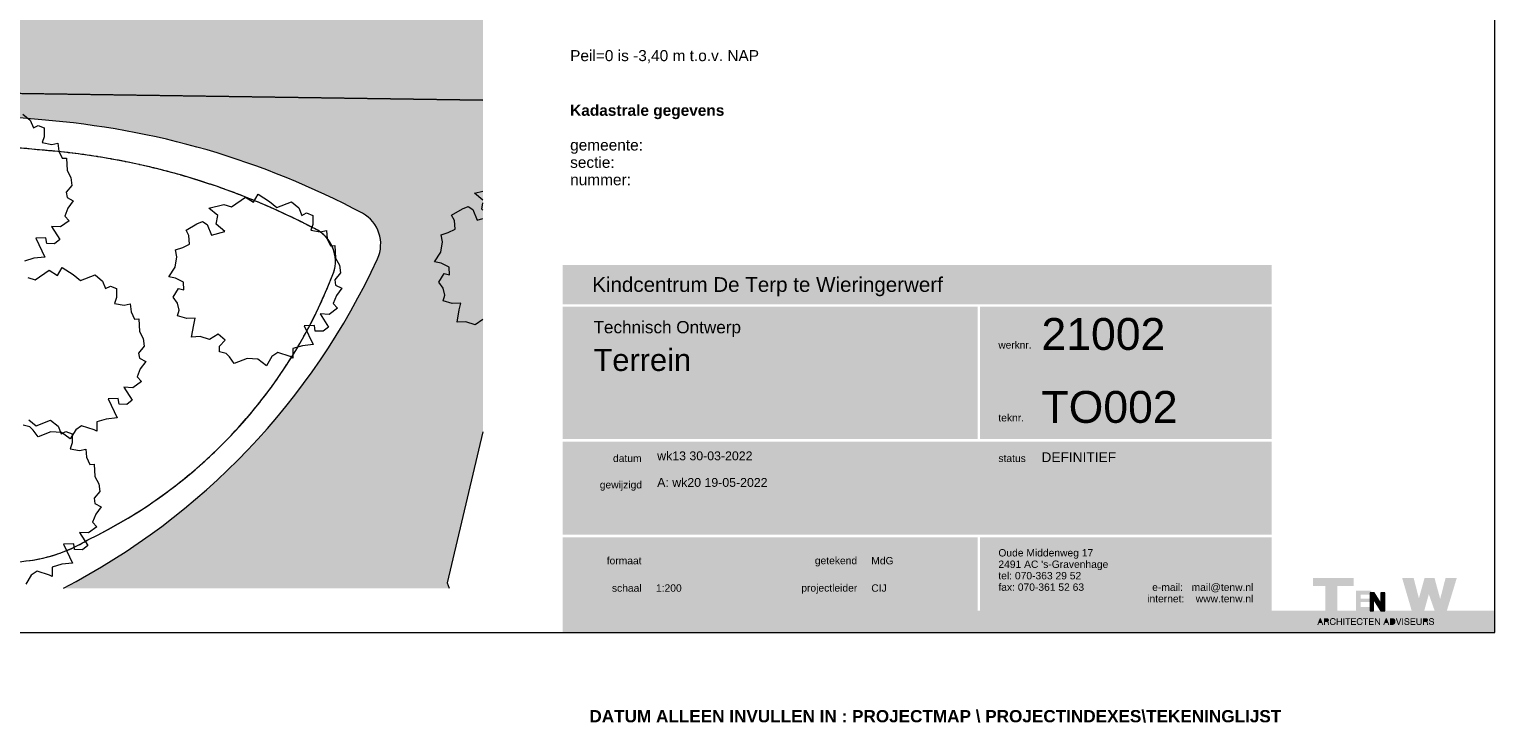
# Model space of a CAD drawing. Header units: millimetres. Extents: x 10 to 831, y -9 to 584.
# Tile 52 of 54: x 532 to 831, y -9 to 133. Entities that reach past the tile are written whole.
import ezdxf
from ezdxf.xclip import XClip

# ---------------------------------------------------------------- set-up
doc = ezdxf.new("R2010")
doc.units = ezdxf.units.MM
doc.header["$MEASUREMENT"] = 0
doc.header["$XCLIPFRAME"] = 0
for name, color, linetype in [('0 2D arcering', 7, 'Continuous'), ('0 Afdek-arcering', 7, 'Continuous'), ('90 Bomen', 7, 'Continuous'), ('90 Terrein omgeving', 7, 'Continuous'), ('90 Terrein omgeving Afdek-arcering', 7, 'Continuous'), ('Info -  SO_VO 2D arcering', 7, 'Continuous'), ('Info Algemeen', 7, 'Continuous')]:
    doc.layers.add(name, color=color, linetype=linetype)
doc.styles.add('GENERATED_STYLE_1', font='txt')
doc.styles.add('GENERATED_STYLE_2', font='txt')

# ---------------------------------------------------------------- blocks, each defined once
blk = doc.blocks.new('Drawing_1_1', base_point=(641, 0))
at = {"layer": '0 2D arcering', "linetype": 'Continuous', "lineweight": 0, "true_color": 0xe9ebeb}
for points in [[(641, 84.96), (641, 76.96), (785.56, 76.96), (785.56, 84.96)], [(641, 76.46), (641, 49.45), (725.56, 49.45), (725.56, 76.46)], [(726.06, 76.46), (726.06, 49.45), (785.56, 49.45), (785.56, 76.46)], [(641, 48.95), (641, 29.95), (785.56, 29.95), (785.56, 48.95)], [(641, 29.45), (641, 14.45), (725.56, 14.45), (725.56, 29.45)], [(726.06, 29.45), (726.06, 14.45), (785.56, 14.45), (785.56, 29.45)]]:
    blk.add_hatch(color=254, dxfattribs=at).paths.add_polyline_path(points)
at = {"layer": '0 2D arcering', "linetype": 'Continuous', "lineweight": 0, "true_color": 0x253355}
for points in [[(793.95, 19.48), (796.45, 19.48), (796.45, 14.44), (798.89, 14.44), (798.89, 19.48), (802.27, 19.48), (802.27, 21.14), (793.95, 21.14)], [(812.13, 21.14), (814.09, 14.44), (816.63, 14.44), (817.57, 17.84), (818.76, 14.45), (821.24, 14.45), (823.27, 21.13), (820.98, 21.13), (819.89, 16.87), (818.73, 21.15), (816.7, 21.14), (815.55, 16.99), (814.47, 21.15)]]:
    blk.add_hatch(color=169, dxfattribs=at).paths.add_polyline_path(points)
at = {"layer": '0 2D arcering', "linetype": 'Continuous', "lineweight": 0, "true_color": 0xd9db00}
for points in [[(805.84, 17.73), (805.84, 18.53), (802.71, 18.53), (802.71, 14.45), (805.84, 14.45), (805.84, 15.26), (803.66, 15.26), (803.66, 16.22), (805.84, 16.22), (805.84, 16.91), (803.66, 16.91), (803.66, 17.73)], [(807.76, 18.13), (807.77, 15.94), (806.4, 18.13), (805.59, 18.13), (805.59, 14.44), (806.26, 14.44), (806.26, 16.84), (807.76, 14.44), (808.58, 14.44), (808.58, 18.13)], [(795.65, 12.14), (795.44, 12.74), (795.23, 12.14)], [(796.69, 12.32), (796.79, 12.32), (796.87, 12.34), (796.93, 12.37), (796.97, 12.42), (796.99, 12.48), (797, 12.56), (796.99, 12.63), (796.97, 12.69), (796.94, 12.73), (796.88, 12.76), (796.8, 12.77), (796.69, 12.78), (796.37, 12.78), (796.37, 12.32)], [(808.9, 12.74), (808.69, 12.14), (809.11, 12.14)], [(809.84, 11.75), (810.15, 11.75), (810.25, 11.75), (810.33, 11.78), (810.4, 11.82), (810.46, 11.88), (810.51, 11.95), (810.54, 12.04), (810.56, 12.15), (810.56, 12.27), (810.56, 12.39), (810.54, 12.49), (810.51, 12.58), (810.46, 12.65), (810.4, 12.71), (810.33, 12.75), (810.25, 12.77), (810.15, 12.78), (809.84, 12.78)], [(816.89, 12.32), (816.99, 12.32), (817.07, 12.34), (817.13, 12.37), (817.17, 12.42), (817.19, 12.48), (817.2, 12.56), (817.19, 12.63), (817.17, 12.69), (817.13, 12.73), (817.08, 12.76), (817, 12.77), (816.89, 12.78), (816.57, 12.78), (816.57, 12.32)]]:
    blk.add_hatch(color=52, dxfattribs=at).paths.add_polyline_path(points)
h = blk.add_hatch(color=52, dxfattribs=at)
h.paths.add_polyline_path([(831, 14.45), (641, 14.45), (641, 10), (831, 10)])
h.paths.add_polyline_path([(795.03, 11.58), (794.84, 11.58), (795.34, 12.94), (795.54, 12.94), (796.05, 11.58), (795.85, 11.58), (795.71, 11.99), (795.17, 11.99)], flags=0)
h.paths.add_polyline_path([(796.38, 11.58), (796.19, 11.58), (796.19, 12.94), (796.72, 12.94), (796.8, 12.94), (796.86, 12.93), (796.91, 12.93), (796.97, 12.91), (797.02, 12.89), (797.07, 12.85), (797.11, 12.81), (797.15, 12.76), (797.17, 12.7), (797.19, 12.63), (797.19, 12.56), (797.19, 12.49), (797.17, 12.43), (797.15, 12.37), (797.11, 12.33), (797.06, 12.28), (797.01, 12.25), (797.07, 12.22), (797.12, 12.18), (797.14, 12.13), (797.15, 12.07), (797.16, 12), (797.18, 11.78), (797.18, 11.71), (797.19, 11.67), (797.21, 11.64), (797.24, 11.62), (797.24, 11.58), (797.02, 11.58), (797.01, 11.62), (797, 11.68), (796.99, 11.76), (796.98, 11.94), (796.97, 12.02), (796.95, 12.08), (796.92, 12.12), (796.87, 12.14), (796.79, 12.16), (796.68, 12.16), (796.38, 12.16)], flags=0)
h.paths.add_polyline_path([(797.39, 12.28), (797.4, 12.43), (797.44, 12.56), (797.49, 12.68), (797.56, 12.79), (797.66, 12.87), (797.76, 12.93), (797.89, 12.96), (798.02, 12.97), (798.13, 12.97), (798.23, 12.94), (798.32, 12.91), (798.4, 12.85), (798.47, 12.79), (798.52, 12.71), (798.55, 12.63), (798.57, 12.53), (798.39, 12.53), (798.37, 12.61), (798.32, 12.68), (798.27, 12.74), (798.2, 12.78), (798.11, 12.8), (798.02, 12.81), (797.92, 12.8), (797.83, 12.77), (797.76, 12.73), (797.7, 12.66), (797.65, 12.58), (797.61, 12.49), (797.59, 12.38), (797.58, 12.26), (797.59, 12.14), (797.61, 12.03), (797.65, 11.94), (797.7, 11.86), (797.76, 11.79), (797.84, 11.74), (797.92, 11.72), (798.01, 11.71), (798.12, 11.72), (798.21, 11.75), (798.29, 11.81), (798.35, 11.89), (798.39, 11.98), (798.4, 12.08), (798.58, 12.08), (798.57, 11.97), (798.53, 11.86), (798.48, 11.77), (798.41, 11.69), (798.33, 11.63), (798.23, 11.58), (798.12, 11.55), (798.01, 11.54), (797.87, 11.55), (797.75, 11.59), (797.65, 11.65), (797.56, 11.74), (797.5, 11.82), (797.45, 11.92), (797.42, 12.03), (797.4, 12.15)], flags=0)
h.paths.add_polyline_path([(798.8, 12.94), (798.98, 12.94), (798.98, 12.38), (799.69, 12.38), (799.69, 12.94), (799.87, 12.94), (799.87, 11.58), (799.69, 11.58), (799.69, 12.22), (798.98, 12.22), (798.98, 11.58), (798.8, 11.58)], flags=0)
h.paths.add_polyline_path([(800.16, 11.58), (800.16, 12.94), (800.34, 12.94), (800.34, 11.58)], flags=0)
h.paths.add_polyline_path([(800.52, 12.94), (801.56, 12.94), (801.56, 12.77), (801.13, 12.77), (801.13, 11.58), (800.95, 11.58), (800.95, 12.77), (800.52, 12.77)], flags=0)
h.paths.add_polyline_path([(801.73, 11.58), (801.73, 12.94), (802.7, 12.94), (802.7, 12.77), (801.91, 12.77), (801.91, 12.36), (802.64, 12.36), (802.64, 12.2), (801.91, 12.2), (801.91, 11.75), (802.71, 11.75), (802.71, 11.58)], flags=0)
h.paths.add_polyline_path([(802.88, 12.28), (802.89, 12.43), (802.92, 12.56), (802.97, 12.68), (803.05, 12.79), (803.14, 12.87), (803.25, 12.93), (803.37, 12.96), (803.51, 12.97), (803.62, 12.97), (803.72, 12.94), (803.81, 12.91), (803.88, 12.85), (803.95, 12.79), (804, 12.71), (804.04, 12.63), (804.05, 12.53), (803.87, 12.53), (803.85, 12.61), (803.81, 12.68), (803.75, 12.74), (803.68, 12.78), (803.6, 12.8), (803.5, 12.81), (803.4, 12.8), (803.32, 12.77), (803.24, 12.73), (803.18, 12.66), (803.13, 12.58), (803.09, 12.49), (803.07, 12.38), (803.07, 12.26), (803.07, 12.14), (803.1, 12.03), (803.13, 11.94), (803.18, 11.86), (803.25, 11.79), (803.32, 11.74), (803.41, 11.72), (803.5, 11.71), (803.6, 11.72), (803.69, 11.75), (803.77, 11.81), (803.83, 11.89), (803.87, 11.98), (803.89, 12.08), (804.06, 12.08), (804.05, 11.97), (804.02, 11.86), (803.96, 11.77), (803.89, 11.69), (803.81, 11.63), (803.71, 11.58), (803.61, 11.55), (803.49, 11.54), (803.35, 11.55), (803.23, 11.59), (803.13, 11.65), (803.04, 11.74), (802.98, 11.82), (802.94, 11.92), (802.9, 12.03), (802.88, 12.15)], flags=0)
h.paths.add_polyline_path([(804.15, 12.94), (805.19, 12.94), (805.19, 12.77), (804.77, 12.77), (804.77, 11.58), (804.58, 11.58), (804.58, 12.77), (804.15, 12.77)], flags=0)
h.paths.add_polyline_path([(805.36, 12.94), (806.33, 12.94), (806.33, 12.77), (805.55, 12.77), (805.55, 12.36), (806.27, 12.36), (806.27, 12.2), (805.55, 12.2), (805.55, 11.75), (806.35, 11.75), (806.35, 11.58), (805.36, 11.58)], flags=0)
h.paths.add_polyline_path([(806.57, 12.94), (806.77, 12.94), (807.4, 11.95), (807.42, 11.92), (807.44, 11.89), (807.47, 11.84), (807.47, 12.94), (807.64, 12.94), (807.64, 11.58), (807.44, 11.58), (806.79, 12.58), (806.77, 12.63), (806.74, 12.68), (806.74, 11.58), (806.57, 11.58)], flags=0)
h.paths.add_polyline_path([(808.29, 11.58), (808.8, 12.94), (809, 12.94), (809.51, 11.58), (809.31, 11.58), (809.16, 11.99), (808.63, 11.99), (808.48, 11.58)], flags=0)
h.paths.add_polyline_path([(810.16, 11.58), (809.65, 11.58), (809.65, 12.94), (810.17, 12.94), (810.3, 12.93), (810.42, 12.89), (810.52, 12.84), (810.6, 12.77), (810.67, 12.67), (810.72, 12.56), (810.74, 12.43), (810.75, 12.28), (810.74, 12.12), (810.71, 11.98), (810.67, 11.87), (810.6, 11.76), (810.51, 11.68), (810.41, 11.63), (810.29, 11.59)], flags=0)
h.paths.add_polyline_path([(811.32, 11.58), (810.84, 12.94), (811.03, 12.94), (811.42, 11.8), (811.8, 12.94), (811.99, 12.94), (811.51, 11.58)], flags=0)
h.paths.add_polyline_path([(812.33, 11.58), (812.15, 11.58), (812.15, 12.94), (812.33, 12.94)], flags=0)
h.paths.add_polyline_path([(812.57, 12.03), (812.75, 12.03), (812.76, 11.94), (812.79, 11.86), (812.85, 11.79), (812.92, 11.74), (813, 11.71), (813.1, 11.7), (813.2, 11.71), (813.28, 11.73), (813.35, 11.77), (813.4, 11.82), (813.43, 11.88), (813.44, 11.95), (813.42, 12.03), (813.35, 12.09), (813.25, 12.14), (813.1, 12.19), (813.07, 12.2), (812.94, 12.23), (812.84, 12.27), (812.76, 12.3), (812.7, 12.34), (812.65, 12.4), (812.62, 12.48), (812.61, 12.57), (812.62, 12.66), (812.65, 12.73), (812.69, 12.8), (812.75, 12.86), (812.82, 12.91), (812.9, 12.95), (812.99, 12.97), (813.1, 12.97), (813.21, 12.97), (813.3, 12.94), (813.38, 12.91), (813.45, 12.86), (813.51, 12.79), (813.55, 12.72), (813.57, 12.64), (813.58, 12.54), (813.41, 12.54), (813.39, 12.62), (813.36, 12.69), (813.31, 12.75), (813.25, 12.79), (813.18, 12.81), (813.09, 12.82), (813, 12.81), (812.93, 12.79), (812.87, 12.76), (812.83, 12.72), (812.8, 12.66), (812.79, 12.6), (812.81, 12.53), (812.87, 12.47), (812.98, 12.41), (813.12, 12.37), (813.17, 12.36), (813.2, 12.35), (813.22, 12.35), (813.35, 12.31), (813.45, 12.27), (813.51, 12.23), (813.56, 12.18), (813.59, 12.12), (813.62, 12.05), (813.62, 11.97), (813.61, 11.88), (813.59, 11.8), (813.54, 11.72), (813.48, 11.66), (813.41, 11.61), (813.32, 11.57), (813.22, 11.55), (813.1, 11.54), (812.99, 11.55), (812.88, 11.58), (812.79, 11.61), (812.72, 11.67), (812.66, 11.74), (812.61, 11.82), (812.58, 11.92)], flags=0)
h.paths.add_polyline_path([(813.85, 12.94), (814.82, 12.94), (814.82, 12.77), (814.03, 12.77), (814.03, 12.36), (814.76, 12.36), (814.76, 12.2), (814.03, 12.2), (814.03, 11.75), (814.84, 11.75), (814.84, 11.58), (813.85, 11.58)], flags=0)
h.paths.add_polyline_path([(815.05, 12.94), (815.24, 12.94), (815.24, 12.09), (815.25, 11.98), (815.27, 11.88), (815.32, 11.81), (815.39, 11.76), (815.47, 11.73), (815.58, 11.72), (815.69, 11.73), (815.78, 11.76), (815.84, 11.81), (815.89, 11.88), (815.92, 11.98), (815.93, 12.09), (815.93, 12.94), (816.11, 12.94), (816.11, 12.09), (816.11, 11.97), (816.08, 11.86), (816.04, 11.76), (815.97, 11.68), (815.9, 11.62), (815.8, 11.58), (815.69, 11.55), (815.56, 11.54), (815.44, 11.55), (815.34, 11.58), (815.25, 11.62), (815.18, 11.68), (815.12, 11.76), (815.08, 11.85), (815.06, 11.97), (815.05, 12.09)], flags=0)
h.paths.add_polyline_path([(816.39, 12.94), (816.92, 12.94), (817, 12.94), (817.06, 12.93), (817.11, 12.93), (817.16, 12.91), (817.22, 12.89), (817.27, 12.85), (817.31, 12.81), (817.35, 12.76), (817.37, 12.7), (817.39, 12.63), (817.39, 12.56), (817.39, 12.49), (817.37, 12.43), (817.34, 12.37), (817.31, 12.33), (817.26, 12.28), (817.2, 12.25), (817.27, 12.22), (817.32, 12.18), (817.34, 12.13), (817.35, 12.07), (817.36, 12), (817.37, 11.78), (817.38, 11.71), (817.39, 11.67), (817.41, 11.64), (817.44, 11.62), (817.44, 11.58), (817.22, 11.58), (817.21, 11.62), (817.2, 11.68), (817.19, 11.76), (817.18, 11.94), (817.17, 12.02), (817.15, 12.08), (817.12, 12.12), (817.07, 12.14), (816.99, 12.16), (816.87, 12.16), (816.57, 12.16), (816.57, 11.58), (816.39, 11.58)], flags=0)
h.paths.add_polyline_path([(817.59, 12.03), (817.77, 12.03), (817.78, 11.94), (817.81, 11.86), (817.86, 11.79), (817.93, 11.74), (818.02, 11.71), (818.12, 11.7), (818.22, 11.71), (818.3, 11.73), (818.37, 11.77), (818.42, 11.82), (818.45, 11.88), (818.46, 11.95), (818.44, 12.03), (818.37, 12.09), (818.27, 12.14), (818.12, 12.19), (818.09, 12.2), (817.96, 12.23), (817.86, 12.27), (817.78, 12.3), (817.72, 12.34), (817.67, 12.4), (817.64, 12.48), (817.63, 12.57), (817.64, 12.66), (817.66, 12.73), (817.71, 12.8), (817.76, 12.86), (817.84, 12.91), (817.92, 12.95), (818.01, 12.97), (818.12, 12.97), (818.22, 12.97), (818.32, 12.94), (818.4, 12.91), (818.47, 12.86), (818.53, 12.79), (818.57, 12.72), (818.59, 12.64), (818.6, 12.54), (818.42, 12.54), (818.41, 12.62), (818.38, 12.69), (818.33, 12.75), (818.27, 12.79), (818.19, 12.81), (818.11, 12.82), (818.02, 12.81), (817.95, 12.79), (817.89, 12.76), (817.84, 12.72), (817.82, 12.66), (817.81, 12.6), (817.83, 12.53), (817.89, 12.47), (818, 12.41), (818.14, 12.37), (818.19, 12.36), (818.22, 12.35), (818.24, 12.35), (818.37, 12.31), (818.47, 12.27), (818.53, 12.23), (818.58, 12.18), (818.61, 12.12), (818.63, 12.05), (818.64, 11.97), (818.63, 11.88), (818.61, 11.8), (818.56, 11.72), (818.5, 11.66), (818.42, 11.61), (818.34, 11.57), (818.23, 11.55), (818.12, 11.54), (818, 11.55), (817.9, 11.58), (817.81, 11.61), (817.74, 11.67), (817.68, 11.74), (817.63, 11.82), (817.6, 11.92)], flags=0)
at = {"layer": '0 Afdek-arcering', "linetype": 'Continuous', "lineweight": 0, "true_color": 0xffffff}
h = blk.add_hatch(color=7, dxfattribs=at)
h.paths.add_polyline_path([(794.84, 11.58), (795.03, 11.58), (795.17, 11.99), (795.71, 11.99), (795.85, 11.58), (796.05, 11.58), (795.54, 12.94), (795.34, 12.94)])
h.paths.add_polyline_path([(795.23, 12.14), (795.44, 12.74), (795.65, 12.14)], flags=0)
h = blk.add_hatch(color=7, dxfattribs=at)
h.paths.add_polyline_path([(796.19, 12.94), (796.19, 11.58), (796.38, 11.58), (796.38, 12.16), (796.68, 12.16), (796.79, 12.16), (796.87, 12.14), (796.92, 12.12), (796.95, 12.08), (796.97, 12.02), (796.98, 11.94), (796.99, 11.77), (797, 11.68), (797.01, 11.62), (797.02, 11.58), (797.24, 11.58), (797.24, 11.62), (797.21, 11.64), (797.19, 11.67), (797.18, 11.71), (797.18, 11.78), (797.16, 12), (797.15, 12.07), (797.14, 12.13), (797.12, 12.18), (797.07, 12.22), (797.01, 12.25), (797.06, 12.28), (797.11, 12.33), (797.15, 12.37), (797.17, 12.43), (797.19, 12.49), (797.19, 12.56), (797.19, 12.63), (797.17, 12.7), (797.15, 12.76), (797.11, 12.81), (797.07, 12.85), (797.02, 12.89), (796.97, 12.91), (796.91, 12.93), (796.86, 12.93), (796.8, 12.94), (796.72, 12.94)])
h.paths.add_polyline_path([(796.37, 12.78), (796.69, 12.78), (796.8, 12.77), (796.88, 12.76), (796.94, 12.73), (796.97, 12.69), (796.99, 12.63), (797, 12.56), (796.99, 12.48), (796.97, 12.42), (796.93, 12.37), (796.87, 12.34), (796.79, 12.32), (796.69, 12.32), (796.37, 12.32)], flags=0)
for points in [[(798.4, 12.08), (798.39, 11.98), (798.35, 11.89), (798.29, 11.81), (798.21, 11.75), (798.12, 11.72), (798.01, 11.71), (797.92, 11.72), (797.84, 11.74), (797.76, 11.79), (797.7, 11.86), (797.65, 11.94), (797.61, 12.03), (797.59, 12.14), (797.58, 12.26), (797.59, 12.38), (797.61, 12.49), (797.65, 12.58), (797.7, 12.66), (797.76, 12.73), (797.83, 12.77), (797.92, 12.8), (798.02, 12.81), (798.11, 12.8), (798.2, 12.78), (798.27, 12.74), (798.32, 12.68), (798.37, 12.61), (798.39, 12.53), (798.57, 12.53), (798.55, 12.63), (798.52, 12.71), (798.47, 12.79), (798.4, 12.85), (798.32, 12.91), (798.23, 12.94), (798.13, 12.97), (798.02, 12.97), (797.89, 12.96), (797.76, 12.93), (797.66, 12.87), (797.56, 12.79), (797.49, 12.68), (797.44, 12.56), (797.4, 12.43), (797.39, 12.28), (797.4, 12.15), (797.42, 12.03), (797.45, 11.92), (797.5, 11.82), (797.56, 11.74), (797.65, 11.65), (797.75, 11.59), (797.87, 11.55), (798.01, 11.54), (798.12, 11.55), (798.23, 11.58), (798.33, 11.63), (798.41, 11.69), (798.48, 11.77), (798.53, 11.86), (798.57, 11.97), (798.58, 12.08)], [(798.8, 11.58), (798.98, 11.58), (798.98, 12.22), (799.69, 12.22), (799.69, 11.58), (799.87, 11.58), (799.87, 12.94), (799.69, 12.94), (799.69, 12.38), (798.98, 12.38), (798.98, 12.94), (798.8, 12.94)], [(800.16, 11.58), (800.34, 11.58), (800.34, 12.94), (800.16, 12.94)], [(800.95, 11.58), (801.13, 11.58), (801.13, 12.77), (801.56, 12.77), (801.56, 12.94), (800.52, 12.94), (800.52, 12.77), (800.95, 12.77)], [(801.73, 11.58), (802.71, 11.58), (802.71, 11.75), (801.91, 11.75), (801.91, 12.2), (802.64, 12.2), (802.64, 12.36), (801.91, 12.36), (801.91, 12.77), (802.7, 12.77), (802.7, 12.94), (801.73, 12.94)], [(802.88, 12.28), (802.88, 12.15), (802.9, 12.03), (802.94, 11.92), (802.98, 11.82), (803.04, 11.74), (803.13, 11.65), (803.23, 11.59), (803.35, 11.55), (803.49, 11.54), (803.61, 11.55), (803.71, 11.58), (803.81, 11.63), (803.89, 11.69), (803.96, 11.77), (804.02, 11.86), (804.05, 11.97), (804.06, 12.08), (803.89, 12.08), (803.87, 11.98), (803.83, 11.89), (803.77, 11.81), (803.69, 11.75), (803.6, 11.72), (803.5, 11.71), (803.41, 11.72), (803.32, 11.74), (803.25, 11.79), (803.18, 11.86), (803.13, 11.94), (803.1, 12.03), (803.07, 12.14), (803.07, 12.26), (803.07, 12.38), (803.09, 12.49), (803.13, 12.58), (803.18, 12.66), (803.24, 12.73), (803.32, 12.77), (803.4, 12.8), (803.5, 12.81), (803.6, 12.8), (803.68, 12.78), (803.75, 12.74), (803.81, 12.68), (803.85, 12.61), (803.87, 12.53), (804.05, 12.53), (804.04, 12.63), (804, 12.71), (803.95, 12.79), (803.88, 12.85), (803.81, 12.91), (803.72, 12.94), (803.62, 12.97), (803.51, 12.97), (803.37, 12.96), (803.25, 12.93), (803.14, 12.87), (803.05, 12.79), (802.97, 12.68), (802.92, 12.56), (802.89, 12.43)], [(804.58, 11.58), (804.77, 11.58), (804.77, 12.77), (805.19, 12.77), (805.19, 12.94), (804.15, 12.94), (804.15, 12.77), (804.58, 12.77)], [(805.36, 11.58), (806.35, 11.58), (806.35, 11.75), (805.55, 11.75), (805.55, 12.2), (806.27, 12.2), (806.27, 12.36), (805.55, 12.36), (805.55, 12.77), (806.33, 12.77), (806.33, 12.94), (805.36, 12.94)], [(806.57, 11.58), (806.74, 11.58), (806.74, 12.68), (806.77, 12.63), (806.79, 12.58), (807.44, 11.58), (807.64, 11.58), (807.64, 12.94), (807.47, 12.94), (807.47, 11.84), (807.44, 11.89), (807.42, 11.92), (807.4, 11.95), (806.77, 12.94), (806.57, 12.94)], [(811.32, 11.58), (811.51, 11.58), (811.99, 12.94), (811.8, 12.94), (811.42, 11.8), (811.03, 12.94), (810.84, 12.94)], [(812.15, 11.58), (812.33, 11.58), (812.33, 12.94), (812.15, 12.94)], [(812.57, 12.03), (812.58, 11.92), (812.61, 11.82), (812.66, 11.74), (812.72, 11.67), (812.79, 11.61), (812.88, 11.58), (812.99, 11.55), (813.1, 11.54), (813.22, 11.55), (813.32, 11.57), (813.41, 11.61), (813.48, 11.66), (813.54, 11.72), (813.59, 11.8), (813.61, 11.88), (813.62, 11.97), (813.62, 12.05), (813.59, 12.12), (813.56, 12.18), (813.51, 12.23), (813.45, 12.27), (813.35, 12.31), (813.22, 12.35), (813.2, 12.35), (813.17, 12.36), (813.12, 12.37), (812.98, 12.41), (812.87, 12.47), (812.81, 12.53), (812.79, 12.6), (812.8, 12.66), (812.83, 12.72), (812.87, 12.76), (812.93, 12.79), (813, 12.81), (813.09, 12.82), (813.18, 12.81), (813.25, 12.79), (813.31, 12.75), (813.36, 12.69), (813.39, 12.62), (813.41, 12.54), (813.58, 12.54), (813.57, 12.64), (813.55, 12.72), (813.51, 12.79), (813.45, 12.86), (813.38, 12.91), (813.3, 12.94), (813.21, 12.97), (813.1, 12.97), (812.99, 12.97), (812.9, 12.95), (812.82, 12.91), (812.75, 12.86), (812.69, 12.8), (812.65, 12.73), (812.62, 12.66), (812.61, 12.57), (812.62, 12.48), (812.65, 12.4), (812.7, 12.34), (812.76, 12.3), (812.84, 12.27), (812.94, 12.23), (813.07, 12.2), (813.1, 12.19), (813.25, 12.14), (813.35, 12.09), (813.42, 12.03), (813.44, 11.95), (813.43, 11.88), (813.4, 11.82), (813.35, 11.77), (813.28, 11.73), (813.2, 11.71), (813.1, 11.7), (813, 11.71), (812.92, 11.74), (812.85, 11.79), (812.79, 11.86), (812.76, 11.94), (812.75, 12.03)], [(813.85, 11.58), (814.84, 11.58), (814.84, 11.75), (814.03, 11.75), (814.03, 12.2), (814.76, 12.2), (814.76, 12.36), (814.03, 12.36), (814.03, 12.77), (814.82, 12.77), (814.82, 12.94), (813.85, 12.94)], [(815.05, 12.09), (815.06, 11.97), (815.08, 11.85), (815.12, 11.76), (815.18, 11.68), (815.25, 11.62), (815.34, 11.58), (815.44, 11.55), (815.56, 11.54), (815.69, 11.55), (815.8, 11.58), (815.9, 11.62), (815.97, 11.68), (816.04, 11.76), (816.08, 11.86), (816.11, 11.97), (816.11, 12.09), (816.11, 12.94), (815.93, 12.94), (815.93, 12.09), (815.92, 11.98), (815.89, 11.88), (815.84, 11.81), (815.78, 11.76), (815.69, 11.73), (815.58, 11.72), (815.47, 11.73), (815.39, 11.76), (815.32, 11.81), (815.27, 11.88), (815.25, 11.98), (815.24, 12.09), (815.24, 12.94), (815.05, 12.94)], [(817.59, 12.03), (817.6, 11.92), (817.63, 11.82), (817.68, 11.74), (817.74, 11.67), (817.81, 11.61), (817.9, 11.58), (818, 11.55), (818.12, 11.54), (818.23, 11.55), (818.34, 11.57), (818.42, 11.61), (818.5, 11.66), (818.56, 11.72), (818.61, 11.8), (818.63, 11.88), (818.64, 11.97), (818.63, 12.05), (818.61, 12.12), (818.58, 12.18), (818.53, 12.23), (818.47, 12.27), (818.37, 12.31), (818.24, 12.35), (818.22, 12.35), (818.19, 12.36), (818.14, 12.37), (818, 12.41), (817.89, 12.47), (817.83, 12.53), (817.81, 12.6), (817.82, 12.66), (817.84, 12.72), (817.89, 12.76), (817.95, 12.79), (818.02, 12.81), (818.11, 12.82), (818.19, 12.81), (818.27, 12.79), (818.33, 12.75), (818.38, 12.69), (818.41, 12.62), (818.42, 12.54), (818.6, 12.54), (818.59, 12.64), (818.57, 12.72), (818.53, 12.79), (818.47, 12.86), (818.4, 12.91), (818.32, 12.94), (818.22, 12.97), (818.12, 12.97), (818.01, 12.97), (817.92, 12.95), (817.84, 12.91), (817.76, 12.86), (817.71, 12.8), (817.66, 12.73), (817.64, 12.66), (817.63, 12.57), (817.64, 12.48), (817.67, 12.4), (817.72, 12.34), (817.78, 12.3), (817.86, 12.27), (817.96, 12.23), (818.09, 12.2), (818.12, 12.19), (818.27, 12.14), (818.37, 12.09), (818.44, 12.03), (818.46, 11.95), (818.45, 11.88), (818.42, 11.82), (818.37, 11.77), (818.3, 11.73), (818.22, 11.71), (818.12, 11.7), (818.02, 11.71), (817.93, 11.74), (817.86, 11.79), (817.81, 11.86), (817.78, 11.94), (817.77, 12.03)]]:
    blk.add_hatch(color=7, dxfattribs=at).paths.add_polyline_path(points)
h = blk.add_hatch(color=7, dxfattribs=at)
h.paths.add_polyline_path([(808.29, 11.58), (808.48, 11.58), (808.63, 11.99), (809.16, 11.99), (809.31, 11.58), (809.51, 11.58), (809, 12.94), (808.8, 12.94)])
h.paths.add_polyline_path([(808.69, 12.14), (808.9, 12.74), (809.11, 12.14)], flags=0)
h = blk.add_hatch(color=7, dxfattribs=at)
h.paths.add_polyline_path([(809.65, 11.58), (810.16, 11.58), (810.29, 11.59), (810.41, 11.63), (810.51, 11.68), (810.6, 11.76), (810.67, 11.87), (810.71, 11.98), (810.74, 12.12), (810.75, 12.28), (810.74, 12.43), (810.72, 12.56), (810.67, 12.67), (810.6, 12.77), (810.52, 12.84), (810.42, 12.89), (810.3, 12.93), (810.17, 12.94), (809.65, 12.94)])
h.paths.add_polyline_path([(810.15, 12.78), (810.25, 12.77), (810.33, 12.75), (810.4, 12.71), (810.46, 12.65), (810.51, 12.58), (810.54, 12.49), (810.56, 12.39), (810.56, 12.27), (810.56, 12.15), (810.54, 12.04), (810.51, 11.95), (810.46, 11.88), (810.4, 11.82), (810.33, 11.78), (810.25, 11.75), (810.15, 11.75), (809.84, 11.75), (809.84, 12.78)], flags=0)
h = blk.add_hatch(color=7, dxfattribs=at)
h.paths.add_polyline_path([(816.39, 12.94), (816.39, 11.58), (816.57, 11.58), (816.57, 12.16), (816.87, 12.16), (816.99, 12.16), (817.07, 12.14), (817.12, 12.12), (817.15, 12.08), (817.17, 12.02), (817.18, 11.94), (817.19, 11.77), (817.2, 11.68), (817.21, 11.62), (817.22, 11.58), (817.44, 11.58), (817.44, 11.62), (817.41, 11.64), (817.39, 11.67), (817.38, 11.71), (817.37, 11.78), (817.36, 12), (817.35, 12.07), (817.34, 12.13), (817.32, 12.18), (817.27, 12.22), (817.2, 12.25), (817.26, 12.28), (817.31, 12.33), (817.34, 12.37), (817.37, 12.43), (817.39, 12.49), (817.39, 12.56), (817.39, 12.63), (817.37, 12.7), (817.35, 12.76), (817.31, 12.81), (817.27, 12.85), (817.22, 12.89), (817.16, 12.91), (817.11, 12.93), (817.06, 12.93), (817, 12.94), (816.92, 12.94)])
h.paths.add_polyline_path([(816.57, 12.78), (816.89, 12.78), (817, 12.77), (817.08, 12.76), (817.13, 12.73), (817.17, 12.69), (817.19, 12.63), (817.2, 12.56), (817.19, 12.48), (817.17, 12.42), (817.13, 12.37), (817.07, 12.34), (816.99, 12.32), (816.89, 12.32), (816.57, 12.32)], flags=0)
at = {"layer": 'Info -  SO_VO 2D arcering', "linetype": 'Continuous', "lineweight": 0, "true_color": 0xe9ebeb}
blk.add_hatch(color=254, dxfattribs=at).paths.add_polyline_path([(646.81, 57.02), (646.81, 49.9), (682.79, 49.9), (682.79, 57.02)])
at = {"color": 255, "linetype": 'Continuous', "lineweight": 0, "flags": 128}
blk.add_lwpolyline([(807.76, 18.13), (807.77, 15.94), (806.4, 18.13), (805.59, 18.13), (805.59, 14.44), (806.26, 14.44), (806.26, 16.84), (807.76, 14.44), (808.58, 14.44), (808.58, 18.13)], close=True, dxfattribs=at)
at = {"layer": 'Info Algemeen', "color": 2, "linetype": 'Continuous', "lineweight": 0, "style": 'GENERATED_STYLE_1'}
for s, insert, char_height, attachment_point in [('\\A1;{\\pql;\\fArial|b0|i0|c0|p38;Kindcentrum De Terp te Wieringerwerf}', (647, 82.48), 3, 1), ('\\A1;{\\pql;\\fArial|b0|i0|c0|p38;Technisch Ontwerp}', (647.26, 71.91), 2.5, 4), ('\\A1;{\\pql;\\fArial|b0|i0|c0|p38;21002}', (738.6, 67.55), 6.5, 7), ('\\A1;{\\pql;\\fArial|b0|i0|c0|p38;werknr.}', (729.81, 67.9), 1.477, 7), ('\\A1;{\\pql;\\fArial|b0|i0|c0|p38;Terrein}', (647.26, 67.85), 4.5, 1), ('\\A1;{\\pql;\\fArial|b0|i0|c0|p38;TO002}', (738.6, 52.68), 6.5, 7), ('\\A1;{\\pql;\\fArial|b0|i0|c0|p38;teknr.}', (729.81, 53.04), 1.5, 7), ('\\A1;{\\pql;\\fArial|b0|i0|c0|p38;datum}', (651.24, 44.78), 1.5, 7), ('\\A1;{\\pql;\\fArial|b0|i0|c0|p38;status}', (729.81, 44.78), 1.5, 7), ('\\A1;{\\pql;\\fArial|b0|i0|c0|p38;DEFINITIEF}', (738.6, 45.77), 2, 4), ('\\A1;{\\pql;\\fArial|b0|i0|c0|p38; }', (660, 44.28), 1.5, 7), ('\\A1;{\\pql;\\fArial|b0|i0|c0|p38;gewijzigd}', (648.54, 38.95), 1.5, 7), ('\\A1;{\\pql;\\fArial|b0|i0|c0|p38;formaat}', (649.96, 23.91), 1.5, 7), ('\\A1;{\\pql;\\fArial|b0|i0|c0|p38;getekend}', (692.39, 23.5), 1.5, 7), ('\\A1;{\\pql;\\fArial|b0|i0|c0|p38;MdG}', (703.9, 23.9), 1.5, 7), ('\\A1;{\\pql;\\fArial|b0|i0|c0|p38;schaal}', (651.02, 18.32), 1.5, 7), ('\\A1;{\\pql;\\fArial|b0|i0|c0|p38;1:200}', (660, 18.32), 1.5, 7), ('\\A1;{\\pql;\\fArial|b0|i0|c0|p38;projectleider}', (689.63, 17.92), 1.5, 7), ('\\A1;{\\pql;\\fArial|b0|i0|c0|p38;CIJ}', (703.9, 18.32), 1.5, 7)]:
    blk.add_mtext(s, dxfattribs=dict(at, insert=insert, char_height=char_height, attachment_point=attachment_point))
at = {"layer": 'Info Algemeen', "color": 9, "linetype": 'Continuous', "lineweight": 0, "insert": (729.81, 18.51), "char_height": 1.5, "attachment_point": 7, "line_spacing_factor": 0.932625, "style": 'GENERATED_STYLE_1'}
blk.add_mtext("\\A1;{\\pql;\\fArial|b0|i0|c0|p38;Oude Middenweg 17\\P\\pql;\\fArial|b0|i0|c0|p38;2491 AC 's-Gravenhage\\P\\pql;\\fArial|b0|i0|c0|p38;\\C2;tel: 070-363 29 52\\P\\pql;\\fArial|b0|i0|c0|p38;fax: 070-361 52 63}", dxfattribs=at)
at = {"layer": 'Info Algemeen', "color": 2, "linetype": 'Continuous', "lineweight": 0, "insert": (781.81, 16.16), "char_height": 1.5, "attachment_point": 9, "line_spacing_factor": 0.93321, "style": 'GENERATED_STYLE_1'}
blk.add_mtext('\\A1;{\\pqr;\\fArial|b0|i0|c0|p38;e-mail:   mail@tenw.nl\\P\\pqr;\\fArial|b0|i0|c0|p38;internet:    www.tenw.nl}', dxfattribs=at)
blk = doc.blocks.new('*X3')
at = {"layer": '90 Terrein omgeving Afdek-arcering', "linetype": 'Continuous', "lineweight": 0, "true_color": 0x99a3a6}
blk.add_hatch(color=253, dxfattribs=at).paths.add_polyline_path([(151.17, 143.37), (22.48, 145.22), (22.48, 127.72), (157.3, 125.78), (203.25, 19.06), (222.51, 19.06), (177.21, 125), (624.73, 118.56), (624.73, 247.84), (624.73, 409.71), (620.45, 136.62), (170.32, 143.1), (61.29, 396.05), (22.48, 486.81), (22.48, 446.09), (53.57, 373.39)])
blk = doc.blocks.new('*X5')
at = {"layer": '90 Terrein omgeving Afdek-arcering', "linetype": 'Continuous', "lineweight": 0, "true_color": 0x99a3a6}
blk.add_hatch(color=253, dxfattribs=at).paths.add_polyline_path([(243.56, 85.22, 0.039205), (204.66, 65.91), (209.49, 54.62, -0.116009), (376.88, 102.13, -0.297476), (408.42, 80.9), (434.86, 19.06), (509.29, 19.06, -0.060579), (457.73, 77.18, -0.048191), (447.64, 102.56, -0.330245), (453.43, 114.47, -0.092906), (461.86, 116.19, -0.035286), (534.81, 114.53, -0.103674), (600.16, 95.51, -0.393625), (603.22, 86.22, -0.166782), (539.18, 19.06), (617.87, 19.06), (617.46, 20.15), (624.73, 50.97), (624.73, 118.56), (460.09, 120.93), (330.8, 122.79), (331.04, 120.61, -0.386897), (329.06, 116.55), (319.15, 112.96)])
blk = doc.blocks.new('Drawing_2_2', base_point=(176.47, 192.53))
at = {"layer": '90 Bomen', "color": 1, "linetype": 'Continuous', "lineweight": 0}
for p, q in [((530.91, 115.72), (532.44, 114.47)), ((532.44, 114.47), (533.06, 112.93)), ((533.06, 112.93), (534.02, 113.42)), ((534.02, 113.42), (535.29, 112.92)), ((535.27, 111.1), (534.86, 109.91)), ((535.29, 112.92), (535.27, 111.1)), ((534.86, 109.91), (536.8, 109.55)), ((536.8, 109.55), (538.06, 109.83)), ((538.06, 109.83), (538.23, 108.16)), ((538.23, 108.16), (538.92, 106.71)), ((538.92, 106.71), (539.8, 106.77)), ((539.8, 106.77), (539.94, 104.21)), ((539.94, 104.21), (540.71, 102.77)), ((540.71, 102.77), (540.91, 101.2)), ((540.91, 101.2), (539.76, 99.79)), ((539.76, 99.79), (539.93, 98.72)), ((539.93, 98.72), (541.21, 98.07)), ((573.46, 96.85), (576.31, 98.81)), ((576.31, 98.81), (577.96, 97.76)), ((577.96, 97.76), (578.92, 99.4)), ((578.92, 99.4), (581.2, 97.92)), ((623, 99.58), (624.73, 100.02)), ((624.73, 98.19), (623, 99.58)), ((540.08, 96.57), (539.46, 94.94)), ((541.21, 98.07), (540.08, 96.57)), ((568.85, 96.53), (571.93, 97.32)), ((570.68, 95.06), (568.85, 96.53)), ((571.93, 97.32), (573.46, 96.85)), ((581.2, 97.92), (582.7, 96.7)), ((582.7, 96.7), (585.66, 97.87)), ((585.66, 97.87), (587.2, 96.62)), ((587.2, 96.62), (587.81, 95.08)), ((618.34, 95.11), (620.55, 96.38)), ((620.55, 96.38), (621.68, 96.88)), ((621.68, 96.88), (622.64, 96.29)), ((622.64, 96.29), (623.53, 94.07)), ((624.47, 96.34), (624.73, 97.63)), ((624.73, 96.12), (624.47, 96.34)), ((538.62, 92.72), (536.78, 92.83)), ((536.78, 92.83), (538.46, 90.15)), ((540.33, 93.99), (538.62, 92.72)), ((539.46, 94.94), (540.33, 93.99)), ((564.19, 92.06), (566.4, 93.33)), ((566.4, 93.33), (567.53, 93.83)), ((567.53, 93.83), (568.49, 93.24)), ((568.49, 93.24), (569.37, 91.02)), ((570.31, 93.29), (570.68, 95.06)), ((572.07, 91.81), (570.31, 93.29)), ((587.81, 95.08), (588.77, 95.57)), ((588.77, 95.57), (590.04, 95.06)), ((590.02, 93.25), (589.61, 92.05)), ((590.04, 95.06), (590.02, 93.25)), ((618.9, 94.02), (618.34, 95.11)), ((619.03, 92.28), (618.9, 94.02)), ((623.53, 94.07), (624.73, 94.43)), ((535.63, 90.5), (533.55, 90.43)), ((533.55, 90.43), (535.38, 86.57)), ((535.79, 89.35), (535.63, 90.5)), ((538.46, 90.15), (537.38, 89.3)), ((564.75, 90.97), (564.19, 92.06)), ((564.87, 89.23), (564.75, 90.97)), ((569.37, 91.02), (572.07, 91.81)), ((589.61, 92.05), (591.55, 91.7)), ((591.55, 91.7), (592.82, 91.98)), ((592.82, 91.98), (592.98, 90.31)), ((592.98, 90.31), (593.67, 88.86)), ((616.13, 87.58), (616.48, 89.68)), ((616.21, 91.11), (617.66, 91.6)), ((616.48, 89.68), (616.21, 91.11)), ((617.66, 91.6), (619.03, 92.28)), ((537.38, 89.3), (535.79, 89.35)), ((562.05, 88.06), (563.51, 88.55)), ((562.32, 86.63), (562.05, 88.06)), ((563.51, 88.55), (564.87, 89.23)), ((593.67, 88.86), (594.55, 88.91)), ((594.55, 88.91), (594.69, 86.36)), ((614.83, 85.61), (616.13, 87.58)), ((533.19, 86.33), (531.24, 85.77)), ((535.38, 86.57), (533.19, 86.33)), ((533.45, 81.92), (536.3, 83.88)), ((536.3, 83.88), (537.96, 82.84)), ((537.96, 82.84), (538.92, 84.47)), ((538.92, 84.47), (541.19, 82.99)), ((560.68, 82.56), (561.98, 84.53)), ((561.98, 84.53), (562.32, 86.63)), ((594.69, 86.36), (595.46, 84.92)), ((595.46, 84.92), (595.66, 83.35)), ((616.21, 85.34), (614.83, 85.61)), ((617.85, 84.54), (616.21, 85.34)), ((617.89, 82.97), (617.85, 84.54)), ((531.92, 82.39), (533.45, 81.92)), ((541.19, 82.99), (542.69, 81.77)), ((542.69, 81.77), (545.66, 82.94)), ((545.66, 82.94), (547.19, 81.69)), ((547.19, 81.69), (547.8, 80.15)), ((562.06, 82.29), (560.68, 82.56)), ((563.7, 81.49), (562.06, 82.29)), ((563.73, 79.92), (563.7, 81.49)), ((595.66, 83.35), (594.52, 81.94)), ((594.52, 81.94), (594.68, 80.87)), ((594.68, 80.87), (595.96, 80.22)), ((615.75, 81.48), (616.79, 83.22)), ((616.59, 80.21), (615.75, 81.48)), ((616.79, 83.22), (617.89, 82.97)), ((547.8, 80.15), (548.77, 80.64)), ((548.77, 80.64), (550.03, 80.14)), ((550.02, 78.32), (549.61, 77.13)), ((550.03, 80.14), (550.02, 78.32)), ((561.6, 78.43), (562.63, 80.17)), ((562.44, 77.16), (561.6, 78.43)), ((562.63, 80.17), (563.73, 79.92)), ((594.84, 78.72), (594.21, 77.09)), ((595.96, 80.22), (594.84, 78.72)), ((616.94, 78.82), (616.59, 80.21)), ((616.63, 77.66), (616.94, 78.82)), ((549.61, 77.13), (551.55, 76.77)), ((551.55, 76.77), (552.81, 77.05)), ((552.81, 77.05), (552.98, 75.38)), ((552.98, 75.38), (553.67, 73.93)), ((562.79, 75.77), (562.44, 77.16)), ((562.48, 74.61), (562.79, 75.77)), ((593.37, 74.87), (591.54, 74.98)), ((591.54, 74.98), (593.21, 72.3)), ((595.08, 76.14), (593.37, 74.87)), ((594.21, 77.09), (595.08, 76.14)), ((618.48, 77.11), (616.63, 77.66)), ((620.23, 77.15), (618.48, 77.11)), ((619.45, 73.3), (619.91, 75.8)), ((619.91, 75.8), (620.23, 77.15)), ((553.67, 73.93), (554.55, 73.99)), ((554.55, 73.99), (554.68, 71.43)), ((564.33, 74.06), (562.48, 74.61)), ((566.07, 74.1), (564.33, 74.06)), ((565.29, 70.25), (565.76, 72.75)), ((565.76, 72.75), (566.07, 74.1)), ((590.38, 72.65), (588.3, 72.58)), ((588.3, 72.58), (590.13, 68.72)), ((590.55, 71.5), (590.38, 72.65)), ((593.21, 72.3), (592.13, 71.45)), ((621.25, 73.4), (619.45, 73.3)), ((623.13, 72.79), (621.25, 73.4)), ((624.73, 73.83), (623.13, 72.79)), ((554.68, 71.43), (555.46, 69.99)), ((555.46, 69.99), (555.65, 68.43)), ((567.1, 70.35), (565.29, 70.25)), ((568.97, 69.74), (567.1, 70.35)), ((570.72, 70.87), (568.97, 69.74)), ((572.14, 69.64), (570.72, 70.87)), ((570.98, 68.39), (572.14, 69.64)), ((590.13, 68.72), (587.94, 68.48)), ((592.13, 71.45), (590.55, 71.5)), ((555.65, 68.43), (554.51, 67.01)), ((554.51, 67.01), (554.67, 65.94)), ((554.67, 65.94), (555.96, 65.29)), ((570.99, 67.23), (570.98, 68.39)), ((572.34, 66.91), (570.99, 67.23)), ((573.06, 66.22), (572.34, 66.91)), ((574.01, 64.87), (573.06, 66.22)), ((576.66, 65.9), (574.01, 64.87)), ((578.83, 65.73), (576.66, 65.9)), ((580.59, 64.42), (578.83, 65.73)), ((581.7, 66.27), (580.59, 64.42)), ((582.89, 67.11), (581.7, 66.27)), ((585.44, 66.3), (582.89, 67.11)), ((585.99, 65.98), (585.44, 66.3)), ((587.94, 68.48), (585.99, 67.92)), ((585.99, 67.92), (585.99, 65.98)), ((554.83, 63.79), (554.2, 62.17)), ((555.96, 65.29), (554.83, 63.79)), ((553.37, 59.94), (551.53, 60.06)), ((551.53, 60.06), (553.2, 57.37)), ((555.08, 61.21), (553.37, 59.94)), ((554.2, 62.17), (555.08, 61.21)), ((550.37, 57.73), (548.3, 57.66)), ((548.3, 57.66), (550.13, 53.79)), ((550.54, 56.57), (550.37, 57.73)), ((553.2, 57.37), (552.13, 56.52)), ((550.13, 53.79), (547.94, 53.55)), ((552.13, 56.52), (550.54, 56.57)), ((532.34, 51.99), (530.98, 52.3)), ((532.13, 53.37), (533.63, 52.15)), ((533.05, 51.29), (532.34, 51.99)), ((534.01, 49.94), (533.05, 51.29)), ((533.63, 52.15), (536.59, 53.32)), ((536.65, 50.97), (534.01, 49.94)), ((536.59, 53.32), (538.13, 52.07)), ((538.83, 50.8), (536.65, 50.97)), ((538.13, 52.07), (538.74, 50.53)), ((538.74, 50.53), (539.7, 51.02)), ((540.58, 49.49), (538.83, 50.8)), ((539.7, 51.02), (540.97, 50.52)), ((541.7, 51.35), (540.58, 49.49)), ((542.88, 52.18), (541.7, 51.35)), ((545.44, 51.37), (542.88, 52.18)), ((545.99, 51.05), (545.44, 51.37)), ((547.94, 53.55), (545.98, 52.99)), ((545.98, 52.99), (545.99, 51.05)), ((540.95, 48.7), (540.54, 47.51)), ((540.97, 50.52), (540.95, 48.7)), ((540.54, 47.51), (542.48, 47.15)), ((542.48, 47.15), (543.75, 47.44)), ((543.75, 47.44), (543.91, 45.76)), ((543.91, 45.76), (544.6, 44.31)), ((544.6, 44.31), (545.48, 44.37)), ((545.48, 44.37), (545.62, 41.81)), ((545.62, 41.81), (546.39, 40.37)), ((546.39, 40.37), (546.59, 38.81)), ((546.59, 38.81), (545.45, 37.39)), ((545.45, 37.39), (545.61, 36.32)), ((545.61, 36.32), (546.89, 35.67)), ((545.77, 34.17), (545.14, 32.55)), ((546.89, 35.67), (545.77, 34.17)), ((544.3, 30.32), (542.47, 30.44)), ((542.47, 30.44), (544.14, 27.75)), ((546.01, 31.59), (544.3, 30.32)), ((545.14, 32.55), (546.01, 31.59)), ((541.31, 28.11), (539.23, 28.04)), ((539.23, 28.04), (541.06, 24.17)), ((541.48, 26.95), (541.31, 28.11)), ((543.06, 26.91), (541.48, 26.95)), ((544.14, 27.75), (543.06, 26.91)), ((538.87, 23.93), (536.92, 23.37)), ((541.06, 24.17), (538.87, 23.93)), ((532.63, 21.73), (531.52, 19.87)), ((533.82, 22.56), (532.63, 21.73)), ((536.37, 21.75), (533.82, 22.56)), ((536.92, 21.43), (536.37, 21.75)), ((536.92, 23.37), (536.92, 21.43))]:
    blk.add_line(p, q, dxfattribs=at)
at = {"layer": '90 Terrein omgeving', "color": 9, "linetype": 'Continuous', "lineweight": 0, "flags": 128}
for points in [[(624.73, 118.56), (177.21, 125), (222.51, 19.06)], [(624.73, 50.97), (617.46, 20.15), (617.87, 19.06)]]:
    blk.add_lwpolyline(points, dxfattribs=at)
for points in [[(434.86, 19.06), (408.42, 80.9, 0.297476), (376.88, 102.13, 0.116009), (209.49, 54.62), (204.66, 65.91, -0.039205), (243.56, 85.22), (319.15, 112.96), (329.06, 116.55, 0.386897), (331.04, 120.61), (330.8, 122.79), (460.09, 120.93), (624.73, 118.56)], [(539.18, 19.06, 0.166782), (603.22, 86.22, 0.393625), (600.16, 95.51, 0.103674), (534.81, 114.53, 0.035286), (461.86, 116.19, 0.092906), (453.43, 114.47, 0.330245), (447.64, 102.56, 0.048191), (457.73, 77.18, 0.060579), (509.29, 19.06)]]:
    blk.add_lwpolyline(points, format="xyb", dxfattribs=at)
at = {"layer": '90 Terrein omgeving', "color": 2, "linetype": 'Continuous', "lineweight": 0, "flags": 128}
for points in [[(539.18, 19.06, 0.166782), (603.22, 86.22, 0.393625), (600.16, 95.51, 0.103674), (534.81, 114.53, 0.035286), (461.86, 116.19, 0.092906), (453.43, 114.47, 0.330245), (447.64, 102.56, 0.048191), (457.73, 77.18, 0.060579), (509.29, 19.06)], [(531.6, 24.61, 0.022706), (534.38, 25.06, 0.02772), (537.7, 25.95, 0.009474), (538.81, 26.33, 0.022445), (541.37, 27.41, 0.020471), (543.62, 28.6, 0.005113), (544.16, 28.92, 0.023423), (552.4, 33.36, 0.006154), (554.49, 34.66, 0.000398), (554.62, 34.74, 0.006165), (556.69, 36.09, 0.006189), (558.72, 37.5, 0.000552), (558.9, 37.63, 0.006195), (560.9, 39.09, 0.000452), (561.04, 39.2, 0.006205), (563, 40.72, 0.006227), (564.93, 42.29, 0.000451), (565.07, 42.4, 0.006236), (566.96, 44.03, 0.000465), (567.1, 44.15, 0.006246), (568.95, 45.83, 0.000483), (569.09, 45.96, 0.006255), (570.9, 47.69, 0.000506), (571.04, 47.83, 0.006265), (572.8, 49.61, 0.000534), (572.95, 49.76, 0.006273), (574.66, 51.59, 0.00057), (574.82, 51.76, 0.00628), (576.48, 53.64, 0.000614), (576.64, 53.82, 0.006285), (578.25, 55.75, 0.000668), (578.42, 55.96, 0.006287), (579.98, 57.93, 0.006288), (581.49, 59.93, 0.000733), (581.67, 60.17, 0.00628), (583.12, 62.22, 0.000816), (583.3, 62.49, 0.006265), (584.69, 64.57, 0.00092), (584.89, 64.88, 0.006239), (586.22, 66.99, 0.00105), (586.43, 67.35, 0.006199), (587.69, 69.49, 0.001216), (587.93, 69.91, 0.006137), (589.11, 72.06, 0.00143), (589.37, 72.57, 0.006045), (590.47, 74.72, 0.001714), (590.77, 75.33, 0.005909), (591.78, 77.47, 0.0021), (592.12, 78.24, 0.005703), (593.03, 80.33, 0.005549), (593.86, 82.38, 0.000877), (593.99, 82.71, 0.021602), (594.23, 83.29, 0.09438), (594.64, 85.99, 0.176406), (592.76, 90.62, 0.056901), (591.51, 91.72, 0.019721), (591.03, 92.03, 0.002657), (589.68, 92.74, 0.001709), (588.81, 93.18, 0.001359), (588.11, 93.54, 0.003929), (586.09, 94.53, 0.001207), (585.47, 94.83, 0.004075), (583.35, 95.82, 0.001081), (582.78, 96.08, 0.004189), (580.58, 97.05, 0.000975), (580.07, 97.27, 0.00428), (577.8, 98.22, 0.000886), (577.33, 98.41, 0.004353), (575.01, 99.32, 0.000811), (574.57, 99.49, 0.004412), (572.2, 100.37, 0.000746), (571.8, 100.51, 0.00446), (569.38, 101.35, 0.00069), (569, 101.47, 0.0045), (566.55, 102.27, 0.000642), (566.2, 102.38, 0.000586), (565.87, 102.47, 0.004546), (563.38, 103.22, 0.000552), (563.07, 103.31, 0.004571), (560.54, 104, 0.000521), (560.25, 104.08, 0.004591), (557.7, 104.73, 0.000494), (557.43, 104.79, 0.004609), (554.85, 105.39, 0.000469), (554.59, 105.45, 0.004624), (551.99, 106, 0.000448), (551.74, 106.05, 0.004636), (549.13, 106.54, 0.000429), (548.89, 106.59, 0.004647), (546.26, 107.03, 0.000411), (546.02, 107.07, 0.004656), (543.38, 107.46, 0.000775), (542.94, 107.52, 0.004667), (540.29, 107.85, 0.000367), (540.08, 107.88, 0.004673), (537.41, 108.16, 0.001132), (536.76, 108.22, 0.000701), (536.36, 108.26, 0.003578), (534.32, 108.42, 0.000274), (533.83, 108.47, 0.002363), (529.6, 108.88, 0.000163)]]:
    blk.add_lwpolyline(points, format="xyb", dxfattribs=at)
blk.add_lwpolyline([(453.56, 104.12, 0.047177), (463, 80.33, 0.132135), (516.65, 26.59, 0.234919), (544.16, 28.92, 0.19008), (593.99, 82.71, 0.384263), (591.03, 92.03, 0.104015), (534.32, 108.42, 0.042469), (458.09, 109.65, 0.484534)], format="xyb", close=True, dxfattribs=at)
at = {"layer": '90 Terrein omgeving', "color": 4, "linetype": 'Continuous', "lineweight": 0}
for name in ['*X3', '*X5']:
    blk.add_blockref(name, (0, 0), dxfattribs=at)

msp = doc.modelspace()

# ---------------------------------------------------------------- linework, layer by layer
at = {"color": 1, "linetype": 'Continuous', "lineweight": 0, "flags": 128}
msp.add_lwpolyline([(831, 10), (831, 584), (10, 584), (10, 10)], close=True, dxfattribs=at)

# ---------------------------------------------------------------- block references
at = {"color": 4, "linetype": 'Continuous', "lineweight": 0}
ref = msp.add_blockref('Drawing_1_1', (641, 0), dxfattribs=at)
XClip(ref).set_block_clipping_path([(641, 0), (841, 98.9618147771)])

# ---------------------------------------------------------------- texts
at = {"color": 2, "linetype": 'Continuous', "lineweight": 0, "attachment_point": 7, "style": 'GENERATED_STYLE_1'}
for s, insert, char_height in [('\\A1;{\\pql;\\fArial|b0|i0|c0|p38;Peil=0 is -3,40 m t.o.v. NAP}', (642.5, 126.11), 2.25), ('\\A1;{\\pql;\\fArial|b0|i0|c0|p38;wk13 30-03-2022}', (660.25, 45.12), 1.8), ('\\A1;{\\pql;\\fArial|b0|i0|c0|p38;A: wk20 19-05-2022 }', (660.25, 39.7), 1.8)]:
    msp.add_mtext(s, dxfattribs=dict(at, insert=insert, char_height=char_height))
at = {"color": 2, "linetype": 'Continuous', "lineweight": 0, "insert": (642.5, 101.2), "char_height": 2.25, "attachment_point": 7, "line_spacing_factor": 0.942825, "style": 'GENERATED_STYLE_2'}
msp.add_mtext('\\A1;{\\pql;\\fArial|b1|i0|c0|p38;Kadastrale gegevens\\P\\pql;\\fArial|b0|i0|c0|p38;\\P\\pql;\\fArial|b0|i0|c0|p38;gemeente: \\P\\pql;\\fArial|b0|i0|c0|p38;sectie: \\P\\pql;\\fArial|b0|i0|c0|p38;nummer: }', dxfattribs=at)
at = {"layer": 'Info Algemeen', "color": 2, "linetype": 'Continuous', "lineweight": 0, "insert": (646.43, -8.36), "char_height": 2.5, "attachment_point": 7, "style": 'GENERATED_STYLE_2'}
msp.add_mtext('\\A1;{\\pql;\\fArial|b1|i0|c0|p38;DATUM ALLEEN INVULLEN IN : PROJECTMAP \\\\ PROJECTINDEXES\\\\\\fArial|b1|i0|c0|p38;TEKENINGLIJST}', dxfattribs=at)

# ---------------------------------------------------------------- next in the draw order: block references
at = {"color": 4, "linetype": 'Continuous', "lineweight": 0}
ref = msp.add_blockref('Drawing_2_2', (176.47, 192.53), dxfattribs=at)
XClip(ref).set_block_clipping_path([(624.7337432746, 573.1161090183), (22.4779058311, 573.1161090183), (22.4779058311, 19.0595604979), (624.7337432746, 19.0595604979), (624.7337432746, 247.83763313)])

doc.saveas('drawing.dxf')
